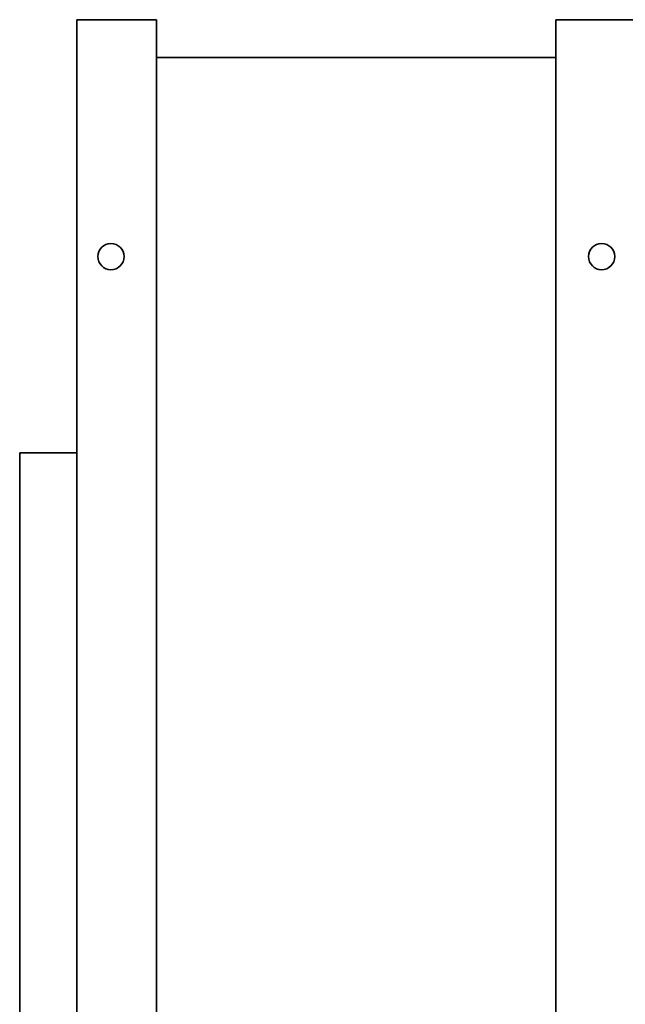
# Model space of a CAD drawing. Header units: millimetres. Extents: x 362 to 898, y 159 to 732.
# Tile 2 of 4: x 362 to 575, y 388 to 732. Entities that reach past the tile are written whole.
import ezdxf

# ---------------------------------------------------------------- set-up
doc = ezdxf.new("R2010")
doc.units = ezdxf.units.MM
doc.header["$LTSCALE"] = 3
doc.layers.add('Krawędzie widoczne(ISO)', color=7, linetype='Continuous', lineweight=35, true_color=0x262659)

msp = doc.modelspace()

# ---------------------------------------------------------------- linework, layer by layer
at = {"layer": 'Krawędzie widoczne(ISO)'}
for p, q in [((382.25, 732.5), (410.25, 732.5)), ((382.25, 732.5), (382.25, 158.5)), ((410.25, 348.74), (410.25, 732.5)), ((578.25, 732.5), (550.25, 732.5)), ((550.25, 348.74), (550.25, 732.5)), ((410.25, 719.21), (550.25, 719.21)), ((362.25, 382.25), (362.25, 580.75)), ((362.25, 580.75), (382.25, 580.75))]:
    msp.add_line(p, q, dxfattribs=at)
for centre in [(394.25, 649.5), (566.25, 649.5)]:
    msp.add_circle(centre, 4.6, dxfattribs=at)

doc.saveas('drawing.dxf')
